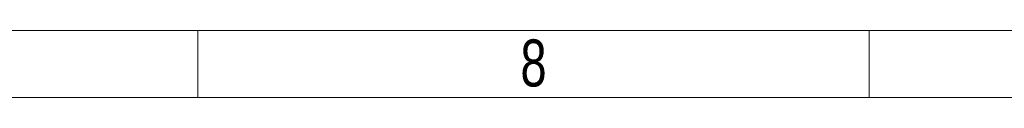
# Model space of a CAD drawing. Header units: millimetres. Extents: x 195 to 7681, y 65 to 5395.
# Tile 2 of 80: x 2454 to 3407, y 65 to 130. Entities that reach past the tile are written whole.
import ezdxf

# ---------------------------------------------------------------- set-up
doc = ezdxf.new("R2010")
doc.units = ezdxf.units.MM
doc.styles.add('SLDTEXTSTYLE3', font='TXT', dxfattribs={"width": 0.75})

msp = doc.modelspace()

# ---------------------------------------------------------------- linework, layer by layer
at = {"color": 7, "linetype": 'Continuous', "lineweight": 18, "ltscale": 13}
for p, q in [((7592, 130), (260, 130)), ((2626, 130), (2626, 65)), ((2626, 130), (2626, 65)), ((3276, 130), (3276, 65)), ((3276, 130), (3276, 65)), ((7657, 65), (195, 65))]:
    msp.add_line(p, q, dxfattribs=at)

# ---------------------------------------------------------------- texts
at = {"color": 7, "linetype": 'Continuous', "lineweight": 0, "ltscale": 13, "insert": (2951.06, 121.24), "char_height": 45.5, "attachment_point": 2, "style": 'SLDTEXTSTYLE3'}
msp.add_mtext('8', dxfattribs=at)

doc.saveas('drawing.dxf')
